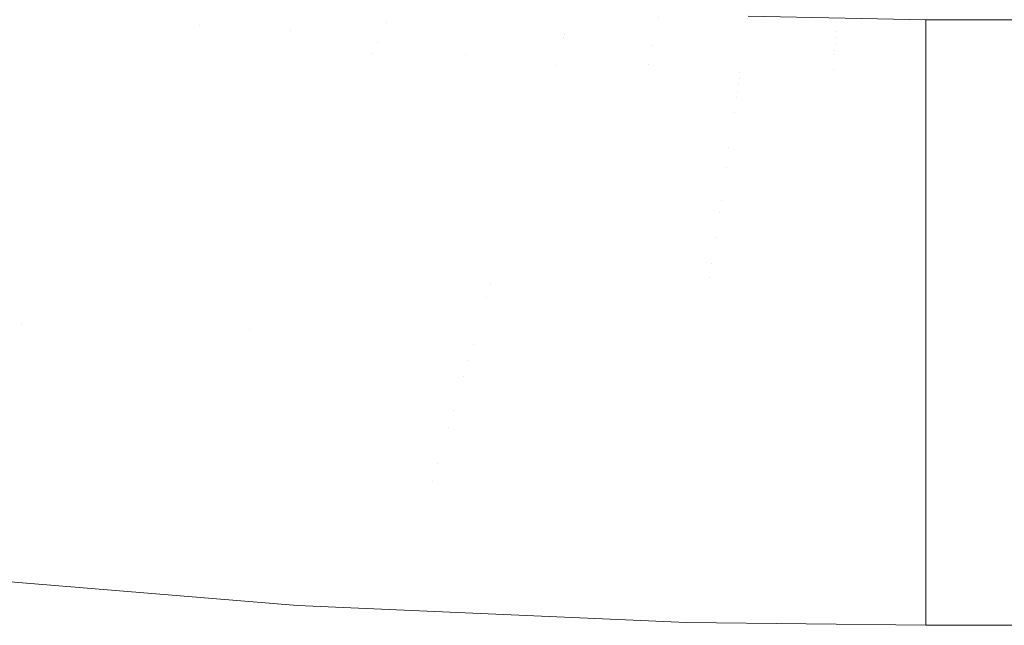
# Model space of a CAD drawing. Header units: centimetres. Extents: x -62 to 63, y 4 to 6.
# Tile 149 of 256: x -19.686 to -19.5233, y 4.4002 to 4.5002. Entities that reach past the tile are written whole.
import ezdxf

# ---------------------------------------------------------------- set-up
doc = ezdxf.new("R2010")
doc.units = ezdxf.units.CM
doc.header["$LTSCALE"] = 2.54
doc.layers.add('Lucido design-1', color=7, linetype='Continuous')

# ---------------------------------------------------------------- blocks, each defined once
blk = doc.blocks.new('Gruppo-4-1')
at = {"color": 7, "linetype": 'Continuous', "lineweight": 9}
for points in [[(-61.85145, 5.90021, -2276.22217), (-61.85145, 4.30021, -2276.22217), (62.97838, 4.30021, -2276.22217), (62.97838, 5.90021, -2276.22217)], [(20.66318, 4.50021, -2276.92217), (-19.53626, 4.50021, -2276.92217), (-19.53626, 4.50021, -2276.72217), (20.66318, 4.50021, -2276.72217)]]:
    blk.add_3dface(points, dxfattribs=at)
for points, invisible_edges in [([(-19.65628, 4.49918, -2276.95997), (-19.65677, 4.49836, -2276.96197), (-19.68561, 4.50188, -2276.96197), (-19.685, 4.50268, -2276.95997)], 15), ([(-19.67023, 4.50159, -2276.95798), (-19.65628, 4.49918, -2276.95997), (-19.685, 4.50268, -2276.95997)], 11), ([(-19.6554, 4.50065, -2276.956), (-19.65583, 4.49994, -2276.95798), (-19.67023, 4.50159, -2276.95798), (-19.66975, 4.5023, -2276.956)], 15), ([(-19.64022, 4.50047, -2276.9521), (-19.64054, 4.49985, -2276.95404), (-19.65501, 4.50131, -2276.95404), (-19.65464, 4.50192, -2276.9521)], 15), ([(-19.62539, 4.49977, -2276.95017), (-19.63965, 4.50156, -2276.94826), (-19.6394, 4.50204, -2276.94637)], 11), ([(-19.6394, 4.50204, -2276.94637), (-19.62494, 4.50078, -2276.94637), (-19.62539, 4.49977, -2276.95017)], 11), ([(-19.65729, 4.49749, -2276.96397), (-19.65784, 4.49656, -2276.96599), (-19.68693, 4.50011, -2276.96599), (-19.68625, 4.50102, -2276.96397)], 15), ([(-19.68625, 4.50102, -2276.96397), (-19.68561, 4.50188, -2276.96197), (-19.65677, 4.49836, -2276.96197), (-19.65729, 4.49749, -2276.96397)], 15), ([(-19.67023, 4.50159, -2276.95798), (-19.65583, 4.49994, -2276.95798), (-19.65628, 4.49918, -2276.95997)], 11), ([(-19.64089, 4.49918, -2276.956), (-19.64126, 4.49847, -2276.95798), (-19.65583, 4.49994, -2276.95798), (-19.6554, 4.50065, -2276.956)], 15), ([(-19.6554, 4.50065, -2276.956), (-19.65501, 4.50131, -2276.95404), (-19.64054, 4.49985, -2276.95404), (-19.64089, 4.49918, -2276.956)], 15), ([(-19.62565, 4.49919, -2276.9521), (-19.62592, 4.49857, -2276.95404), (-19.64054, 4.49985, -2276.95404), (-19.64022, 4.50047, -2276.9521)], 15), ([(-19.64022, 4.50047, -2276.9521), (-19.63992, 4.50104, -2276.95017), (-19.62539, 4.49977, -2276.95017), (-19.62565, 4.49919, -2276.9521)], 15), ([(-19.62539, 4.49977, -2276.95017), (-19.63992, 4.50104, -2276.95017), (-19.63965, 4.50156, -2276.94826)], 11), ([(-19.61073, 4.49869, -2276.95017), (-19.62539, 4.49977, -2276.95017), (-19.62494, 4.50078, -2276.94637), (-19.61036, 4.4997, -2276.94637)], 15), ([(-19.61036, 4.4997, -2276.94637), (-19.62494, 4.50078, -2276.94637), (-19.62457, 4.50162, -2276.94264), (-19.61005, 4.50055, -2276.94264)], 15), ([(-19.61005, 4.50055, -2276.94264), (-19.59542, 4.49967, -2276.94264), (-19.59567, 4.49882, -2276.94637), (-19.61036, 4.4997, -2276.94637)], 15), ([(-19.60979, 4.50123, -2276.939), (-19.59522, 4.50035, -2276.939), (-19.59542, 4.49967, -2276.94264), (-19.61005, 4.50055, -2276.94264)], 15), ([(-19.5807, 4.49898, -2276.94264), (-19.59542, 4.49967, -2276.94264), (-19.59522, 4.50035, -2276.939), (-19.58055, 4.49967, -2276.939)], 15), ([(-19.58055, 4.49967, -2276.939), (-19.59522, 4.50035, -2276.939), (-19.59506, 4.50089, -2276.93544), (-19.58043, 4.50021, -2276.93544)], 15), ([(-19.58043, 4.50021, -2276.93544), (-19.59506, 4.50089, -2276.93544), (-19.59494, 4.50129, -2276.93198), (-19.58034, 4.50061, -2276.93198)], 15), ([(-19.58034, 4.50061, -2276.93198), (-19.56568, 4.50012, -2276.93198), (-19.56574, 4.49972, -2276.93544), (-19.58043, 4.50021, -2276.93544)], 15), ([(-19.56564, 4.50039, -2276.92861), (-19.56568, 4.50012, -2276.93198), (-19.58034, 4.50061, -2276.93198)], 11), ([(-19.55098, 4.49983, -2276.93198), (-19.56568, 4.50012, -2276.93198), (-19.56564, 4.50039, -2276.92861)], 11), ([(-19.56564, 4.50039, -2276.92861), (-19.56562, 4.50055, -2276.92534), (-19.53626, 4.50012, -2276.92653)], 11), ([(-19.55098, 4.49983, -2276.93198), (-19.56564, 4.50039, -2276.92861), (-19.53626, 4.49983, -2276.93089)], 11), ([(-19.56564, 4.50039, -2276.92861), (-19.53626, 4.49998, -2276.92861), (-19.53626, 4.49983, -2276.93089)], 9), ([(-19.53626, 4.50012, -2276.92653), (-19.53626, 4.49998, -2276.92861), (-19.56564, 4.50039, -2276.92861)], 10), ([(-19.53626, 4.50014, -2276.92534), (-19.56562, 4.50055, -2276.92534), (-19.56561, 4.50079, -2276.92217)], 11), ([(-19.56562, 4.50055, -2276.92534), (-19.53626, 4.50014, -2276.92534), (-19.53626, 4.50012, -2276.92653)], 9), ([(-19.56561, 4.50079, -2276.92217), (-19.53626, 4.50021, -2276.92217), (-19.53626, 4.50014, -2276.92534)], 8), ([(-19.65843, 4.49558, -2276.96801), (-19.65905, 4.49454, -2276.97004), (-19.68843, 4.49812, -2276.97004), (-19.68766, 4.49915, -2276.96801)], 15), ([(-19.68766, 4.49915, -2276.96801), (-19.68693, 4.50011, -2276.96599), (-19.65784, 4.49656, -2276.96599), (-19.65843, 4.49558, -2276.96801)], 15), ([(-19.62689, 4.49641, -2276.95997), (-19.62725, 4.49558, -2276.96197), (-19.65677, 4.49836, -2276.96197), (-19.65628, 4.49918, -2276.95997)], 15), ([(-19.65628, 4.49918, -2276.95997), (-19.65583, 4.49994, -2276.95798), (-19.64126, 4.49847, -2276.95798)], 11), ([(-19.64126, 4.49847, -2276.95798), (-19.62689, 4.49641, -2276.95997), (-19.65628, 4.49918, -2276.95997)], 11), ([(-19.62622, 4.4979, -2276.956), (-19.62654, 4.49718, -2276.95798), (-19.64126, 4.49847, -2276.95798), (-19.64089, 4.49918, -2276.956)], 15), ([(-19.64089, 4.49918, -2276.956), (-19.64054, 4.49985, -2276.95404), (-19.62592, 4.49857, -2276.95404), (-19.62622, 4.4979, -2276.956)], 15), ([(-19.61095, 4.49811, -2276.9521), (-19.61118, 4.49749, -2276.95404), (-19.62592, 4.49857, -2276.95404), (-19.62565, 4.49919, -2276.9521)], 15), ([(-19.62565, 4.49919, -2276.9521), (-19.62539, 4.49977, -2276.95017), (-19.61073, 4.49869, -2276.95017), (-19.61095, 4.49811, -2276.9521)], 15), ([(-19.61095, 4.49811, -2276.9521), (-19.61073, 4.49869, -2276.95017), (-19.59597, 4.4978, -2276.95017), (-19.59614, 4.49722, -2276.9521)], 15), ([(-19.61036, 4.4997, -2276.94637), (-19.59567, 4.49882, -2276.94637), (-19.59597, 4.4978, -2276.95017), (-19.61073, 4.49869, -2276.95017)], 15), ([(-19.58112, 4.49711, -2276.95017), (-19.59597, 4.4978, -2276.95017), (-19.59567, 4.49882, -2276.94637), (-19.58089, 4.49813, -2276.94637)], 15), ([(-19.58089, 4.49813, -2276.94637), (-19.59567, 4.49882, -2276.94637), (-19.59542, 4.49967, -2276.94264), (-19.5807, 4.49898, -2276.94264)], 15), ([(-19.5807, 4.49898, -2276.94264), (-19.56592, 4.49849, -2276.94264), (-19.56605, 4.49764, -2276.94637), (-19.58089, 4.49813, -2276.94637)], 15), ([(-19.58055, 4.49967, -2276.939), (-19.56582, 4.49918, -2276.939), (-19.56592, 4.49849, -2276.94264), (-19.5807, 4.49898, -2276.94264)], 15), ([(-19.58043, 4.50021, -2276.93544), (-19.56574, 4.49972, -2276.93544), (-19.56582, 4.49918, -2276.939), (-19.58055, 4.49967, -2276.939)], 15), ([(-19.5511, 4.49819, -2276.94264), (-19.56592, 4.49849, -2276.94264), (-19.56582, 4.49918, -2276.939), (-19.55105, 4.49888, -2276.939)], 15), ([(-19.55105, 4.49888, -2276.939), (-19.56582, 4.49918, -2276.939), (-19.56574, 4.49972, -2276.93544), (-19.55101, 4.49943, -2276.93544)], 15), ([(-19.55101, 4.49943, -2276.93544), (-19.56574, 4.49972, -2276.93544), (-19.56568, 4.50012, -2276.93198), (-19.55098, 4.49983, -2276.93198)], 15), ([(-19.5511, 4.49819, -2276.94264), (-19.55105, 4.49888, -2276.939), (-19.53626, 4.49869, -2276.93953)], 11), ([(-19.53626, 4.49869, -2276.93953), (-19.53626, 4.49784, -2276.94381), (-19.5511, 4.49819, -2276.94264)], 10), ([(-19.55101, 4.49943, -2276.93544), (-19.53626, 4.49936, -2276.93522), (-19.53626, 4.49869, -2276.93953), (-19.55105, 4.49888, -2276.939)], 13), ([(-19.53626, 4.49936, -2276.93522), (-19.55101, 4.49943, -2276.93544), (-19.55098, 4.49983, -2276.93198)], 11), ([(-19.53626, 4.49983, -2276.93089), (-19.53626, 4.49971, -2276.93198), (-19.55098, 4.49983, -2276.93198)], 10), ([(-19.55098, 4.49983, -2276.93198), (-19.53626, 4.49971, -2276.93198), (-19.53626, 4.49936, -2276.93522)], 9), ([(20.66318, 4.50026, -2276.71995), (20.66318, 4.50021, -2276.72217), (-19.53626, 4.50021, -2276.72217), (-19.53626, 4.50026, -2276.71995)], 8), ([(-19.53626, 4.50014, -2276.92534), (-19.53626, 4.50021, -2276.92217), (20.66318, 4.50021, -2276.92217), (20.66318, 4.50014, -2276.92534)], 8), ([(20.66318, 4.50014, -2276.92534), (20.66318, 4.50012, -2276.92653), (-19.53626, 4.50012, -2276.92653), (-19.53626, 4.50014, -2276.92534)], 10), ([(20.66318, 4.50012, -2276.92653), (20.66318, 4.49983, -2276.93089), (-19.53626, 4.49983, -2276.93089), (-19.53626, 4.49998, -2276.92861)], 10), ([(-19.53626, 4.49998, -2276.92861), (-19.53626, 4.50012, -2276.92653), (20.66318, 4.50012, -2276.92653)], 10), ([(20.66318, 4.49983, -2276.93089), (20.66318, 4.49936, -2276.93522), (-19.53626, 4.49936, -2276.93522), (-19.53626, 4.49971, -2276.93198)], 10), ([(-19.53626, 4.49971, -2276.93198), (-19.53626, 4.49983, -2276.93089), (20.66318, 4.49983, -2276.93089)], 10), ([(-19.53626, 4.49869, -2276.93953), (-19.53626, 4.49936, -2276.93522), (20.66318, 4.49936, -2276.93522), (20.66318, 4.49905, -2276.93721)], 10), ([(20.66318, 4.49905, -2276.93721), (20.66318, 4.49869, -2276.93953), (-19.53626, 4.49869, -2276.93953)], 10), ([(-19.53626, 4.49869, -2276.93953), (20.66318, 4.49869, -2276.93953), (20.66318, 4.49784, -2276.94381), (-19.53626, 4.49784, -2276.94381)], 5), ([(-19.65971, 4.49344, -2276.97207), (-19.6604, 4.49227, -2276.9741), (-19.69011, 4.4959, -2276.9741), (-19.68925, 4.49704, -2276.97207)], 15), ([(-19.68925, 4.49704, -2276.97207), (-19.68843, 4.49812, -2276.97004), (-19.65905, 4.49454, -2276.97004), (-19.65971, 4.49344, -2276.97207)], 15), ([(-19.62765, 4.4947, -2276.96397), (-19.62806, 4.49376, -2276.96599), (-19.65784, 4.49656, -2276.96599), (-19.65729, 4.49749, -2276.96397)], 15), ([(-19.65729, 4.49749, -2276.96397), (-19.65677, 4.49836, -2276.96197), (-19.62725, 4.49558, -2276.96197), (-19.62765, 4.4947, -2276.96397)], 15), ([(-19.64126, 4.49847, -2276.95798), (-19.62654, 4.49718, -2276.95798), (-19.62689, 4.49641, -2276.95997)], 11), ([(-19.62689, 4.49641, -2276.95997), (-19.62654, 4.49718, -2276.95798), (-19.6117, 4.49609, -2276.95798), (-19.61198, 4.49531, -2276.95997)], 15), ([(-19.61143, 4.49681, -2276.956), (-19.6117, 4.49609, -2276.95798), (-19.62654, 4.49718, -2276.95798), (-19.62622, 4.4979, -2276.956)], 15), ([(-19.62622, 4.4979, -2276.956), (-19.62592, 4.49857, -2276.95404), (-19.61118, 4.49749, -2276.95404), (-19.61143, 4.49681, -2276.956)], 15), ([(-19.61143, 4.49681, -2276.956), (-19.61118, 4.49749, -2276.95404), (-19.59633, 4.49659, -2276.95404), (-19.59652, 4.49592, -2276.956)], 15), ([(-19.59614, 4.49722, -2276.9521), (-19.59633, 4.49659, -2276.95404), (-19.61118, 4.49749, -2276.95404), (-19.61095, 4.49811, -2276.9521)], 15), ([(-19.58138, 4.4959, -2276.95404), (-19.59633, 4.49659, -2276.95404), (-19.59614, 4.49722, -2276.9521)], 11), ([(-19.58138, 4.4959, -2276.95404), (-19.59614, 4.49722, -2276.9521), (-19.59597, 4.4978, -2276.95017)], 11), ([(-19.59597, 4.4978, -2276.95017), (-19.58112, 4.49711, -2276.95017), (-19.58138, 4.4959, -2276.95404)], 11), ([(-19.58112, 4.49711, -2276.95017), (-19.5662, 4.49661, -2276.95017), (-19.56638, 4.4954, -2276.95404), (-19.58138, 4.4959, -2276.95404)], 15), ([(-19.58089, 4.49813, -2276.94637), (-19.56605, 4.49764, -2276.94637), (-19.5662, 4.49661, -2276.95017), (-19.58112, 4.49711, -2276.95017)], 15), ([(-19.55124, 4.49631, -2276.95017), (-19.5662, 4.49661, -2276.95017), (-19.56605, 4.49764, -2276.94637), (-19.55116, 4.49734, -2276.94637)], 15), ([(-19.55116, 4.49734, -2276.94637), (-19.56605, 4.49764, -2276.94637), (-19.56592, 4.49849, -2276.94264), (-19.5511, 4.49819, -2276.94264)], 15), ([(-19.55124, 4.49631, -2276.95017), (-19.55116, 4.49734, -2276.94637), (-19.53626, 4.4968, -2276.94805)], 11), ([(-19.55116, 4.49734, -2276.94637), (-19.5511, 4.49819, -2276.94264), (-19.53626, 4.49784, -2276.94381)], 11), ([(-19.53626, 4.49784, -2276.94381), (-19.53626, 4.4968, -2276.94805), (-19.55116, 4.49734, -2276.94637)], 10), ([(-19.53626, 4.49784, -2276.94381), (20.66318, 4.49784, -2276.94381), (20.66318, 4.4968, -2276.94805), (-19.53626, 4.4968, -2276.94805)], 5), ([(-19.69102, 4.49469, -2276.97613), (-19.69011, 4.4959, -2276.9741), (-19.6604, 4.49227, -2276.9741), (-19.66114, 4.49105, -2276.97613)], 15), ([(-19.62851, 4.49276, -2276.96801), (-19.62898, 4.49171, -2276.97004), (-19.65905, 4.49454, -2276.97004), (-19.65843, 4.49558, -2276.96801)], 15), ([(-19.65843, 4.49558, -2276.96801), (-19.65784, 4.49656, -2276.96599), (-19.62806, 4.49376, -2276.96599), (-19.62851, 4.49276, -2276.96801)], 15), ([(-19.62765, 4.4947, -2276.96397), (-19.62725, 4.49558, -2276.96197), (-19.61229, 4.49448, -2276.96197)], 11), ([(-19.61198, 4.49531, -2276.95997), (-19.61229, 4.49448, -2276.96197), (-19.62725, 4.49558, -2276.96197), (-19.62689, 4.49641, -2276.95997)], 15), ([(-19.61198, 4.49531, -2276.95997), (-19.6117, 4.49609, -2276.95798), (-19.59674, 4.49519, -2276.95798), (-19.59697, 4.49441, -2276.95997)], 15), ([(-19.59652, 4.49592, -2276.956), (-19.59674, 4.49519, -2276.95798), (-19.6117, 4.49609, -2276.95798), (-19.61143, 4.49681, -2276.956)], 15), ([(-19.58153, 4.49522, -2276.956), (-19.5817, 4.49449, -2276.95798), (-19.59674, 4.49519, -2276.95798), (-19.59652, 4.49592, -2276.956)], 15), ([(-19.59652, 4.49592, -2276.956), (-19.59633, 4.49659, -2276.95404), (-19.58138, 4.4959, -2276.95404), (-19.58153, 4.49522, -2276.956)], 15), ([(-19.58153, 4.49522, -2276.956), (-19.58138, 4.4959, -2276.95404), (-19.56638, 4.4954, -2276.95404), (-19.56648, 4.49472, -2276.956)], 15), ([(-19.56648, 4.49472, -2276.956), (-19.56638, 4.4954, -2276.95404), (-19.55133, 4.4951, -2276.95404), (-19.55138, 4.49441, -2276.956)], 15), ([(-19.55133, 4.4951, -2276.95404), (-19.56638, 4.4954, -2276.95404), (-19.5662, 4.49661, -2276.95017), (-19.55124, 4.49631, -2276.95017)], 15), ([(-19.55124, 4.49631, -2276.95017), (-19.53626, 4.49558, -2276.95224), (-19.55133, 4.4951, -2276.95404)], 11), ([(-19.55133, 4.4951, -2276.95404), (-19.53626, 4.49558, -2276.95224), (-19.53626, 4.49418, -2276.95637)], 9), ([(-19.53626, 4.4968, -2276.94805), (-19.53626, 4.49558, -2276.95224), (-19.55124, 4.49631, -2276.95017)], 10), ([(-19.53626, 4.49558, -2276.95224), (-19.53626, 4.4968, -2276.94805), (20.66318, 4.4968, -2276.94805), (20.66318, 4.49619, -2276.95016)], 10), ([(20.66318, 4.49619, -2276.95016), (20.66318, 4.49558, -2276.95224), (-19.53626, 4.49558, -2276.95224)], 10), ([(-19.53626, 4.49558, -2276.95224), (20.66318, 4.49558, -2276.95224), (20.66318, 4.49418, -2276.95637), (-19.53626, 4.49418, -2276.95637)], 5), ([(-19.66114, 4.49105, -2276.97613), (-19.66191, 4.48976, -2276.97815), (-19.69197, 4.49343, -2276.97815), (-19.69102, 4.49469, -2276.97613)], 15), ([(-19.65971, 4.49344, -2276.97207), (-19.65905, 4.49454, -2276.97004), (-19.62898, 4.49171, -2276.97004), (-19.62947, 4.49059, -2276.97207)], 15), ([(-19.59748, 4.49268, -2276.96397), (-19.59776, 4.49173, -2276.96599), (-19.62806, 4.49376, -2276.96599), (-19.62765, 4.4947, -2276.96397)], 15), ([(-19.61229, 4.49448, -2276.96197), (-19.59748, 4.49268, -2276.96397), (-19.62765, 4.4947, -2276.96397)], 11), ([(-19.59697, 4.49441, -2276.95997), (-19.59722, 4.49357, -2276.96197), (-19.61229, 4.49448, -2276.96197), (-19.61198, 4.49531, -2276.95997)], 15), ([(-19.61229, 4.49448, -2276.96197), (-19.59722, 4.49357, -2276.96197), (-19.59748, 4.49268, -2276.96397)], 11), ([(-19.58187, 4.4937, -2276.95997), (-19.58205, 4.49287, -2276.96197), (-19.59722, 4.49357, -2276.96197), (-19.59697, 4.49441, -2276.95997)], 15), ([(-19.59697, 4.49441, -2276.95997), (-19.59674, 4.49519, -2276.95798), (-19.5817, 4.49449, -2276.95798), (-19.58187, 4.4937, -2276.95997)], 15), ([(-19.58187, 4.4937, -2276.95997), (-19.5817, 4.49449, -2276.95798), (-19.56659, 4.49398, -2276.95798), (-19.5667, 4.4932, -2276.95997)], 15), ([(-19.56648, 4.49472, -2276.956), (-19.56659, 4.49398, -2276.95798), (-19.5817, 4.49449, -2276.95798), (-19.58153, 4.49522, -2276.956)], 15), ([(-19.5667, 4.4932, -2276.95997), (-19.56659, 4.49398, -2276.95798), (-19.55143, 4.49368, -2276.95798), (-19.55149, 4.4929, -2276.95997)], 15), ([(-19.55138, 4.49441, -2276.956), (-19.55143, 4.49368, -2276.95798), (-19.56659, 4.49398, -2276.95798), (-19.56648, 4.49472, -2276.956)], 15), ([(-19.55149, 4.4929, -2276.95997), (-19.55143, 4.49368, -2276.95798), (-19.53626, 4.49418, -2276.95637), (-19.53626, 4.4926, -2276.96044)], 11), ([(-19.53626, 4.49418, -2276.95637), (-19.55143, 4.49368, -2276.95798), (-19.55138, 4.49441, -2276.956)], 11), ([(-19.53626, 4.49418, -2276.95637), (-19.55138, 4.49441, -2276.956), (-19.55133, 4.4951, -2276.95404)], 11), ([(-19.53626, 4.49418, -2276.95637), (20.66318, 4.49418, -2276.95637), (20.66318, 4.4926, -2276.96044), (-19.53626, 4.4926, -2276.96044)], 5), ([(-19.69297, 4.49209, -2276.98016), (-19.69197, 4.49343, -2276.97815), (-19.66191, 4.48976, -2276.97815), (-19.66272, 4.4884, -2276.98016)], 15), ([(-19.66114, 4.49105, -2276.97613), (-19.6604, 4.49227, -2276.9741), (-19.63, 4.48941, -2276.9741), (-19.63055, 4.48817, -2276.97613)], 15), ([(-19.62947, 4.49059, -2276.97207), (-19.63, 4.48941, -2276.9741), (-19.6604, 4.49227, -2276.9741), (-19.65971, 4.49344, -2276.97207)], 15), ([(-19.59806, 4.49073, -2276.96801), (-19.59837, 4.48966, -2276.97004), (-19.62898, 4.49171, -2276.97004), (-19.62851, 4.49276, -2276.96801)], 15), ([(-19.62851, 4.49276, -2276.96801), (-19.62806, 4.49376, -2276.96599), (-19.59776, 4.49173, -2276.96599), (-19.59806, 4.49073, -2276.96801)], 15), ([(-19.56696, 4.49146, -2276.96397), (-19.5671, 4.49051, -2276.96599), (-19.59776, 4.49173, -2276.96599), (-19.59748, 4.49268, -2276.96397)], 15), ([(-19.59748, 4.49268, -2276.96397), (-19.59722, 4.49357, -2276.96197), (-19.58205, 4.49287, -2276.96197)], 11), ([(-19.58205, 4.49287, -2276.96197), (-19.56696, 4.49146, -2276.96397), (-19.59748, 4.49268, -2276.96397)], 11), ([(-19.5667, 4.4932, -2276.95997), (-19.56683, 4.49236, -2276.96197), (-19.58205, 4.49287, -2276.96197), (-19.58187, 4.4937, -2276.95997)], 15), ([(-19.58205, 4.49287, -2276.96197), (-19.56683, 4.49236, -2276.96197), (-19.56696, 4.49146, -2276.96397)], 11), ([(-19.56696, 4.49146, -2276.96397), (-19.56683, 4.49236, -2276.96197), (-19.55155, 4.49205, -2276.96197)], 11), ([(-19.55149, 4.4929, -2276.95997), (-19.55155, 4.49205, -2276.96197), (-19.56683, 4.49236, -2276.96197), (-19.5667, 4.4932, -2276.95997)], 15), ([(-19.55155, 4.49205, -2276.96197), (-19.55149, 4.4929, -2276.95997), (-19.53626, 4.4926, -2276.96044)], 11), ([(-19.53626, 4.4926, -2276.96044), (-19.53626, 4.49193, -2276.96196), (-19.55155, 4.49205, -2276.96197)], 10), ([(20.66318, 4.4926, -2276.96044), (-19.53626, 4.49105, -2276.96397), (-19.53626, 4.49193, -2276.96196)], 9), ([(20.66318, 4.4926, -2276.96044), (20.66318, 4.49084, -2276.96443), (-19.53626, 4.49084, -2276.96443), (-19.53626, 4.49105, -2276.96397)], 10), ([(-19.53626, 4.49193, -2276.96196), (-19.53626, 4.4926, -2276.96044), (20.66318, 4.4926, -2276.96044)], 10), ([(-19.69513, 4.48924, -2276.98416), (-19.69402, 4.4907, -2276.98217), (-19.66356, 4.48698, -2276.98217), (-19.66445, 4.48549, -2276.98416)], 15), ([(-19.66272, 4.4884, -2276.98016), (-19.66356, 4.48698, -2276.98217), (-19.69402, 4.4907, -2276.98217), (-19.69297, 4.49209, -2276.98016)], 15), ([(-19.63055, 4.48817, -2276.97613), (-19.63113, 4.48686, -2276.97815), (-19.66191, 4.48976, -2276.97815), (-19.66114, 4.49105, -2276.97613)], 15), ([(-19.5987, 4.48853, -2276.97207), (-19.59905, 4.48734, -2276.9741), (-19.63, 4.48941, -2276.9741), (-19.62947, 4.49059, -2276.97207)], 15), ([(-19.62947, 4.49059, -2276.97207), (-19.62898, 4.49171, -2276.97004), (-19.59837, 4.48966, -2276.97004), (-19.5987, 4.48853, -2276.97207)], 15), ([(-19.56725, 4.4895, -2276.96801), (-19.5674, 4.48842, -2276.97004), (-19.59837, 4.48966, -2276.97004), (-19.59806, 4.49073, -2276.96801)], 15), ([(-19.59806, 4.49073, -2276.96801), (-19.59776, 4.49173, -2276.96599), (-19.5671, 4.49051, -2276.96599), (-19.56725, 4.4895, -2276.96801)], 15), ([(-19.53626, 4.48891, -2276.96834), (-19.56725, 4.4895, -2276.96801), (-19.5671, 4.49051, -2276.96599)], 11), ([(-19.53626, 4.49084, -2276.96443), (-19.5671, 4.49051, -2276.96599), (-19.56696, 4.49146, -2276.96397)], 11), ([(-19.5671, 4.49051, -2276.96599), (-19.53626, 4.49084, -2276.96443), (-19.53626, 4.48891, -2276.96834)], 9), ([(-19.55155, 4.49205, -2276.96197), (-19.53626, 4.49105, -2276.96397), (-19.56696, 4.49146, -2276.96397)], 11), ([(-19.56696, 4.49146, -2276.96397), (-19.53626, 4.49105, -2276.96397), (-19.53626, 4.49084, -2276.96443)], 9), ([(-19.55155, 4.49205, -2276.96197), (-19.53626, 4.49193, -2276.96196), (-19.53626, 4.49105, -2276.96397)], 9), ([(-19.53626, 4.49084, -2276.96443), (20.66318, 4.49084, -2276.96443), (20.66318, 4.48891, -2276.96834), (-19.53626, 4.48891, -2276.96834)], 5), ([(-19.66445, 4.48549, -2276.98416), (-19.66538, 4.48394, -2276.98614), (-19.69628, 4.48771, -2276.98614), (-19.69513, 4.48924, -2276.98416)], 15), ([(-19.66272, 4.4884, -2276.98016), (-19.66191, 4.48976, -2276.97815), (-19.63113, 4.48686, -2276.97815), (-19.63174, 4.48549, -2276.98016)], 15), ([(-19.63055, 4.48817, -2276.97613), (-19.63, 4.48941, -2276.9741), (-19.59905, 4.48734, -2276.9741), (-19.59942, 4.48609, -2276.97613)], 15), ([(-19.5987, 4.48853, -2276.97207), (-19.59837, 4.48966, -2276.97004), (-19.5674, 4.48842, -2276.97004), (-19.56757, 4.48729, -2276.97207)], 15), ([(-19.53626, 4.48891, -2276.96834), (-19.5674, 4.48842, -2276.97004), (-19.56725, 4.4895, -2276.96801)], 11), ([(-19.5674, 4.48842, -2276.97004), (-19.53626, 4.48891, -2276.96834), (-19.53626, 4.48681, -2276.97217)], 9), ([(-19.53626, 4.48891, -2276.96834), (20.66318, 4.48891, -2276.96834), (20.66318, 4.48681, -2276.97217), (-19.53626, 4.48681, -2276.97217)], 5), ([(-19.69748, 4.48611, -2276.9881), (-19.69628, 4.48771, -2276.98614), (-19.66538, 4.48394, -2276.98614), (-19.66635, 4.48232, -2276.9881)], 15), ([(-19.63174, 4.48549, -2276.98016), (-19.63238, 4.48405, -2276.98217), (-19.66356, 4.48698, -2276.98217), (-19.66272, 4.4884, -2276.98016)], 15), ([(-19.59942, 4.48609, -2276.97613), (-19.59981, 4.48477, -2276.97815), (-19.63113, 4.48686, -2276.97815), (-19.63055, 4.48817, -2276.97613)], 15), ([(-19.59942, 4.48609, -2276.97613), (-19.59905, 4.48734, -2276.9741), (-19.56775, 4.48609, -2276.9741), (-19.56793, 4.48483, -2276.97613)], 15), ([(-19.56757, 4.48729, -2276.97207), (-19.56775, 4.48609, -2276.9741), (-19.59905, 4.48734, -2276.9741), (-19.5987, 4.48853, -2276.97207)], 15), ([(-19.53626, 4.48455, -2276.9759), (-19.56775, 4.48609, -2276.9741), (-19.56757, 4.48729, -2276.97207)], 11), ([(-19.53626, 4.48681, -2276.97217), (-19.56757, 4.48729, -2276.97207), (-19.5674, 4.48842, -2276.97004)], 11), ([(-19.56757, 4.48729, -2276.97207), (-19.53626, 4.48681, -2276.97217), (-19.53626, 4.48455, -2276.9759)], 9), ([(-19.66635, 4.48232, -2276.9881), (-19.66736, 4.48063, -2276.99004), (-19.69873, 4.48445, -2276.99004), (-19.69748, 4.48611, -2276.9881)], 15), ([(-19.66445, 4.48549, -2276.98416), (-19.66356, 4.48698, -2276.98217), (-19.63238, 4.48405, -2276.98217), (-19.63305, 4.48254, -2276.98416)], 15), ([(-19.63174, 4.48549, -2276.98016), (-19.63113, 4.48686, -2276.97815), (-19.59981, 4.48477, -2276.97815), (-19.60022, 4.48338, -2276.98016)], 15), ([(-19.56793, 4.48483, -2276.97613), (-19.56813, 4.4835, -2276.97815), (-19.59981, 4.48477, -2276.97815), (-19.59942, 4.48609, -2276.97613)], 15), ([(-19.56793, 4.48483, -2276.97613), (-19.56775, 4.48609, -2276.9741), (-19.53626, 4.48455, -2276.9759)], 11), ([(-19.53626, 4.48681, -2276.97217), (20.66318, 4.48681, -2276.97217), (20.66318, 4.48455, -2276.9759), (-19.53626, 4.48455, -2276.9759)], 5), ([(-19.69873, 4.48445, -2276.99004), (-19.66736, 4.48063, -2276.99004), (-19.66841, 4.47887, -2276.99195), (-19.70003, 4.48272, -2276.99195)], 15), ([(-19.63305, 4.48254, -2276.98416), (-19.63375, 4.48096, -2276.98614), (-19.66538, 4.48394, -2276.98614), (-19.66445, 4.48549, -2276.98416)], 15), ([(-19.63305, 4.48254, -2276.98416), (-19.63238, 4.48405, -2276.98217), (-19.60065, 4.48192, -2276.98217), (-19.6011, 4.4804, -2276.98416)], 15), ([(-19.60022, 4.48338, -2276.98016), (-19.60065, 4.48192, -2276.98217), (-19.63238, 4.48405, -2276.98217), (-19.63174, 4.48549, -2276.98016)], 15), ([(-19.60022, 4.48338, -2276.98016), (-19.59981, 4.48477, -2276.97815), (-19.56813, 4.4835, -2276.97815), (-19.56833, 4.4821, -2276.98016)], 15), ([(-19.53626, 4.48213, -2276.97953), (-19.56813, 4.4835, -2276.97815), (-19.56793, 4.48483, -2276.97613)], 11), ([(-19.56793, 4.48483, -2276.97613), (-19.53626, 4.48455, -2276.9759), (-19.53626, 4.48213, -2276.97953)], 9), ([(-19.53626, 4.48455, -2276.9759), (20.66318, 4.48455, -2276.9759), (20.66318, 4.48213, -2276.97953), (-19.53626, 4.48213, -2276.97953)], 5), ([(-19.70003, 4.48272, -2276.99195), (-19.66841, 4.47887, -2276.99195), (-19.6695, 4.47704, -2276.99384), (-19.70138, 4.48093, -2276.99384)], 15), ([(-19.63449, 4.47932, -2276.9881), (-19.66635, 4.48232, -2276.9881), (-19.66538, 4.48394, -2276.98614), (-19.63375, 4.48096, -2276.98614)], 15), ([(-19.6011, 4.4804, -2276.98416), (-19.60157, 4.47881, -2276.98614), (-19.63375, 4.48096, -2276.98614), (-19.63305, 4.48254, -2276.98416)], 15), ([(-19.56833, 4.4821, -2276.98016), (-19.56855, 4.48064, -2276.98217), (-19.60065, 4.48192, -2276.98217), (-19.60022, 4.48338, -2276.98016)], 15), ([(-19.56833, 4.4821, -2276.98016), (-19.56813, 4.4835, -2276.97815), (-19.53626, 4.48213, -2276.97953)], 11), ([(-19.70138, 4.48093, -2276.99384), (-19.6695, 4.47704, -2276.99384), (-19.67063, 4.47514, -2276.99569), (-19.70279, 4.47906, -2276.99569)], 15), ([(-19.63525, 4.4776, -2276.99004), (-19.66736, 4.48063, -2276.99004), (-19.66635, 4.48232, -2276.9881), (-19.63449, 4.47932, -2276.9881)], 15), ([(-19.63375, 4.48096, -2276.98614), (-19.60157, 4.47881, -2276.98614), (-19.60206, 4.47715, -2276.9881), (-19.63449, 4.47932, -2276.9881)], 15), ([(-19.56877, 4.47911, -2276.98416), (-19.6011, 4.4804, -2276.98416), (-19.60065, 4.48192, -2276.98217), (-19.56855, 4.48064, -2276.98217)], 15), ([(-19.53626, 4.48213, -2276.97953), (-19.53626, 4.47955, -2276.98305), (-19.56855, 4.48064, -2276.98217), (-19.56833, 4.4821, -2276.98016)], 14), ([(-19.53626, 4.48213, -2276.97953), (20.66318, 4.48213, -2276.97953), (20.66318, 4.47955, -2276.98305), (-19.53626, 4.47955, -2276.98305)], 5), ([(-19.63604, 4.47582, -2276.99195), (-19.66841, 4.47887, -2276.99195), (-19.66736, 4.48063, -2276.99004), (-19.63525, 4.4776, -2276.99004)], 15), ([(-19.63449, 4.47932, -2276.9881), (-19.60206, 4.47715, -2276.9881), (-19.60257, 4.47542, -2276.99004), (-19.63525, 4.4776, -2276.99004)], 15), ([(-19.56901, 4.47751, -2276.98614), (-19.60157, 4.47881, -2276.98614), (-19.6011, 4.4804, -2276.98416), (-19.56877, 4.47911, -2276.98416)], 15), ([(-19.56877, 4.47911, -2276.98416), (-19.53626, 4.47955, -2276.98305), (-19.53626, 4.47682, -2276.98645), (-19.56901, 4.47751, -2276.98614)], 13), ([(-19.56855, 4.48064, -2276.98217), (-19.53626, 4.47955, -2276.98305), (-19.56877, 4.47911, -2276.98416)], 11), ([(-19.53626, 4.47955, -2276.98305), (20.66318, 4.47955, -2276.98305), (20.66318, 4.47682, -2276.98645), (-19.53626, 4.47682, -2276.98645)], 5), ([(-19.70279, 4.47906, -2276.99569), (-19.67063, 4.47514, -2276.99569), (-19.67181, 4.47317, -2276.99751), (-19.70424, 4.47713, -2276.99751)], 15), ([(-19.63687, 4.47396, -2276.99384), (-19.6695, 4.47704, -2276.99384), (-19.66841, 4.47887, -2276.99195), (-19.63604, 4.47582, -2276.99195)], 15), ([(-19.63525, 4.4776, -2276.99004), (-19.60257, 4.47542, -2276.99004), (-19.6031, 4.47362, -2276.99195), (-19.63604, 4.47582, -2276.99195)], 15), ([(-19.56925, 4.47584, -2276.9881), (-19.60206, 4.47715, -2276.9881), (-19.60157, 4.47881, -2276.98614), (-19.56901, 4.47751, -2276.98614)], 15), ([(-19.56901, 4.47751, -2276.98614), (-19.53626, 4.47682, -2276.98645), (-19.56925, 4.47584, -2276.9881)], 11), ([(-19.70424, 4.47713, -2276.99751), (-19.67181, 4.47317, -2276.99751), (-19.67302, 4.47114, -2276.99929), (-19.70575, 4.47513, -2276.99929)], 15), ([(-19.63772, 4.47204, -2276.99569), (-19.67063, 4.47514, -2276.99569), (-19.6695, 4.47704, -2276.99384), (-19.63687, 4.47396, -2276.99384)], 15), ([(-19.56951, 4.4741, -2276.99004), (-19.60257, 4.47542, -2276.99004), (-19.60206, 4.47715, -2276.9881), (-19.56925, 4.47584, -2276.9881)], 15), ([(-19.56925, 4.47584, -2276.9881), (-19.53626, 4.47682, -2276.98645), (-19.53626, 4.47394, -2276.98973)], 9), ([(-19.53626, 4.47682, -2276.98645), (20.66318, 4.47682, -2276.98645), (20.66318, 4.47394, -2276.98973), (-19.53626, 4.47394, -2276.98973)], 5), ([(-19.70575, 4.47513, -2276.99929), (-19.67302, 4.47114, -2276.99929), (-19.67428, 4.46904, -2277.00103), (-19.7073, 4.47307, -2277.00103)], 15), ([(-19.63861, 4.47005, -2276.99751), (-19.67181, 4.47317, -2276.99751), (-19.67063, 4.47514, -2276.99569), (-19.63772, 4.47204, -2276.99569)], 15), ([(-19.63604, 4.47582, -2276.99195), (-19.6031, 4.47362, -2276.99195), (-19.60366, 4.47174, -2276.99384), (-19.63687, 4.47396, -2276.99384)], 15), ([(-19.56978, 4.47228, -2276.99195), (-19.6031, 4.47362, -2276.99195), (-19.60257, 4.47542, -2276.99004), (-19.56951, 4.4741, -2276.99004)], 15), ([(-19.53626, 4.47394, -2276.98973), (-19.56951, 4.4741, -2276.99004), (-19.56925, 4.47584, -2276.9881)], 11), ([(-19.7073, 4.47307, -2277.00103), (-19.67428, 4.46904, -2277.00103), (-19.67557, 4.46687, -2277.00273), (-19.70891, 4.47093, -2277.00273)], 15), ([(-19.63953, 4.46798, -2276.99929), (-19.67302, 4.47114, -2276.99929), (-19.67181, 4.47317, -2276.99751), (-19.63861, 4.47005, -2276.99751)], 15), ([(-19.63687, 4.47396, -2276.99384), (-19.60366, 4.47174, -2276.99384), (-19.60423, 4.4698, -2276.99569), (-19.63772, 4.47204, -2276.99569)], 15), ([(-19.57005, 4.4704, -2276.99384), (-19.60366, 4.47174, -2276.99384), (-19.6031, 4.47362, -2276.99195), (-19.56978, 4.47228, -2276.99195)], 15), ([(-19.56951, 4.4741, -2276.99004), (-19.53626, 4.47394, -2276.98973), (-19.53626, 4.47092, -2276.99288), (-19.56978, 4.47228, -2276.99195)], 13), ([(-19.53626, 4.47394, -2276.98973), (20.66318, 4.47394, -2276.98973), (20.66318, 4.47092, -2276.99288), (-19.53626, 4.47092, -2276.99288)], 5), ([(-19.64047, 4.46585, -2277.00103), (-19.67428, 4.46904, -2277.00103), (-19.67302, 4.47114, -2276.99929), (-19.63953, 4.46798, -2276.99929)], 15), ([(-19.63772, 4.47204, -2276.99569), (-19.60423, 4.4698, -2276.99569), (-19.60482, 4.46779, -2276.99751), (-19.63861, 4.47005, -2276.99751)], 15), ([(-19.57034, 4.46845, -2276.99569), (-19.60423, 4.4698, -2276.99569), (-19.60366, 4.47174, -2276.99384), (-19.57005, 4.4704, -2276.99384)], 15), ([(-19.56978, 4.47228, -2276.99195), (-19.53626, 4.47092, -2276.99288), (-19.57005, 4.4704, -2276.99384)], 11), ([(-19.70891, 4.47093, -2277.00273), (-19.67557, 4.46687, -2277.00273), (-19.67691, 4.46463, -2277.00438), (-19.71056, 4.46874, -2277.00438)], 15), ([(-19.63861, 4.47005, -2276.99751), (-19.60482, 4.46779, -2276.99751), (-19.60544, 4.46571, -2276.99929), (-19.63953, 4.46798, -2276.99929)], 15), ([(-19.57064, 4.46642, -2276.99751), (-19.60482, 4.46779, -2276.99751), (-19.60423, 4.4698, -2276.99569), (-19.57034, 4.46845, -2276.99569)], 15), ([(-19.57005, 4.4704, -2276.99384), (-19.53626, 4.47092, -2276.99288), (-19.53626, 4.46777, -2276.9959), (-19.57034, 4.46845, -2276.99569)], 13), ([(-19.53626, 4.47092, -2276.99288), (20.66318, 4.47092, -2276.99288), (20.66318, 4.46777, -2276.9959), (-19.53626, 4.46777, -2276.9959)], 5), ([(-19.71056, 4.46874, -2277.00438), (-19.67691, 4.46463, -2277.00438), (-19.67828, 4.46233, -2277.00597), (-19.71226, 4.46648, -2277.00597)], 15), ([(-19.64145, 4.46365, -2277.00273), (-19.67557, 4.46687, -2277.00273), (-19.67428, 4.46904, -2277.00103), (-19.64047, 4.46585, -2277.00103)], 15), ([(-19.63953, 4.46798, -2276.99929), (-19.60544, 4.46571, -2276.99929), (-19.60607, 4.46355, -2277.00103), (-19.64047, 4.46585, -2277.00103)], 15), ([(-19.57095, 4.46433, -2276.99929), (-19.60544, 4.46571, -2276.99929), (-19.60482, 4.46779, -2276.99751), (-19.57064, 4.46642, -2276.99751)], 15), ([(-19.53626, 4.46449, -2276.99877), (-19.57064, 4.46642, -2276.99751), (-19.57034, 4.46845, -2276.99569)], 11), ([(-19.57034, 4.46845, -2276.99569), (-19.53626, 4.46777, -2276.9959), (-19.53626, 4.46449, -2276.99877)], 9), ([(-19.53626, 4.46777, -2276.9959), (20.66318, 4.46777, -2276.9959), (20.66318, 4.46449, -2276.99877), (-19.53626, 4.46449, -2276.99877)], 5), ([(-19.71226, 4.46648, -2277.00597), (-19.67828, 4.46233, -2277.00597), (-19.67969, 4.45997, -2277.00751), (-19.71401, 4.46415, -2277.00751)], 15), ([(-19.64246, 4.46139, -2277.00438), (-19.67691, 4.46463, -2277.00438), (-19.67557, 4.46687, -2277.00273), (-19.64145, 4.46365, -2277.00273)], 15), ([(-19.57064, 4.46642, -2276.99751), (-19.53626, 4.46449, -2276.99877), (-19.57095, 4.46433, -2276.99929)], 11), ([(-19.6435, 4.45905, -2277.00597), (-19.67828, 4.46233, -2277.00597), (-19.67691, 4.46463, -2277.00438), (-19.64246, 4.46139, -2277.00438)], 15), ([(-19.64047, 4.46585, -2277.00103), (-19.60607, 4.46355, -2277.00103), (-19.60673, 4.46133, -2277.00273), (-19.64145, 4.46365, -2277.00273)], 15), ([(-19.57127, 4.46216, -2277.00103), (-19.60607, 4.46355, -2277.00103), (-19.60544, 4.46571, -2276.99929), (-19.57095, 4.46433, -2276.99929)], 15), ([(-19.57095, 4.46433, -2276.99929), (-19.53626, 4.46449, -2276.99877), (-19.53626, 4.46109, -2277.00151), (-19.57127, 4.46216, -2277.00103)], 13), ([(-19.53626, 4.46449, -2276.99877), (20.66318, 4.46449, -2276.99877), (20.66318, 4.46109, -2277.00151), (-19.53626, 4.46109, -2277.00151)], 5), ([(-19.71401, 4.46415, -2277.00751), (-19.67969, 4.45997, -2277.00751), (-19.68114, 4.45754, -2277.00899), (-19.71581, 4.46177, -2277.00899)], 15), ([(-19.64145, 4.46365, -2277.00273), (-19.60673, 4.46133, -2277.00273), (-19.6074, 4.45904, -2277.00438), (-19.64246, 4.46139, -2277.00438)], 15), ([(-19.57159, 4.45993, -2277.00273), (-19.60673, 4.46133, -2277.00273), (-19.60607, 4.46355, -2277.00103), (-19.57127, 4.46216, -2277.00103)], 15), ([(-19.71581, 4.46177, -2277.00899), (-19.68114, 4.45754, -2277.00899), (-19.68263, 4.45505, -2277.01041), (-19.71765, 4.45933, -2277.01041)], 15), ([(-19.64456, 4.45666, -2277.00751), (-19.67969, 4.45997, -2277.00751), (-19.67828, 4.46233, -2277.00597), (-19.6435, 4.45905, -2277.00597)], 15), ([(-19.64246, 4.46139, -2277.00438), (-19.6074, 4.45904, -2277.00438), (-19.6081, 4.45669, -2277.00597), (-19.6435, 4.45905, -2277.00597)], 15), ([(-19.57193, 4.45763, -2277.00438), (-19.6074, 4.45904, -2277.00438), (-19.60673, 4.46133, -2277.00273), (-19.57159, 4.45993, -2277.00273)], 15), ([(-19.57127, 4.46216, -2277.00103), (-19.53626, 4.46109, -2277.00151), (-19.57159, 4.45993, -2277.00273)], 11), ([(-19.64566, 4.4542, -2277.00899), (-19.68114, 4.45754, -2277.00899), (-19.67969, 4.45997, -2277.00751), (-19.64456, 4.45666, -2277.00751)], 15), ([(-19.53626, 4.45757, -2277.00409), (-19.57193, 4.45763, -2277.00438), (-19.57159, 4.45993, -2277.00273)], 11), ([(-19.57159, 4.45993, -2277.00273), (-19.53626, 4.46109, -2277.00151), (-19.53626, 4.45757, -2277.00409)], 9), ([(-19.53626, 4.46109, -2277.00151), (20.66318, 4.46109, -2277.00151), (20.66318, 4.45757, -2277.00409), (-19.53626, 4.45757, -2277.00409)], 5), ([(-19.71765, 4.45933, -2277.01041), (-19.68263, 4.45505, -2277.01041), (-19.68414, 4.45251, -2277.01176), (-19.71953, 4.45683, -2277.01176)], 15), ([(-19.6435, 4.45905, -2277.00597), (-19.6081, 4.45669, -2277.00597), (-19.60881, 4.45427, -2277.00751), (-19.64456, 4.45666, -2277.00751)], 15), ([(-19.6081, 4.45669, -2277.00597), (-19.6074, 4.45904, -2277.00438), (-19.57193, 4.45763, -2277.00438)], 11), ([(-19.71953, 4.45683, -2277.01176), (-19.68414, 4.45251, -2277.01176), (-19.6857, 4.44991, -2277.01304), (-19.72145, 4.45427, -2277.01304)], 15), ([(-19.64678, 4.45168, -2277.01041), (-19.68263, 4.45505, -2277.01041), (-19.68114, 4.45754, -2277.00899), (-19.64566, 4.4542, -2277.00899)], 15), ([(-19.64456, 4.45666, -2277.00751), (-19.60881, 4.45427, -2277.00751), (-19.60954, 4.45178, -2277.00899), (-19.64566, 4.4542, -2277.00899)], 15), ([(-19.53626, 4.45394, -2277.00651), (-19.60881, 4.45427, -2277.00751), (-19.6081, 4.45669, -2277.00597)], 11), ([(-19.57193, 4.45763, -2277.00438), (-19.53626, 4.45477, -2277.00596), (-19.6081, 4.45669, -2277.00597)], 11), ([(-19.6081, 4.45669, -2277.00597), (-19.53626, 4.45477, -2277.00596), (-19.53626, 4.45394, -2277.00651)], 9), ([(-19.53626, 4.45757, -2277.00409), (-19.53626, 4.45715, -2277.00437), (-19.57193, 4.45763, -2277.00438)], 10), ([(-19.57193, 4.45763, -2277.00438), (-19.53626, 4.45715, -2277.00437), (-19.53626, 4.45477, -2277.00596)], 9), ([(-19.53626, 4.45715, -2277.00437), (-19.53626, 4.45757, -2277.00409), (20.66318, 4.45757, -2277.00409), (20.66318, 4.45715, -2277.00437)], 10), ([(20.66318, 4.45715, -2277.00437), (20.66318, 4.45477, -2277.00596), (-19.53626, 4.45477, -2277.00596), (-19.53626, 4.45715, -2277.00437)], 10), ([(-19.64792, 4.4491, -2277.01176), (-19.68414, 4.45251, -2277.01176), (-19.68263, 4.45505, -2277.01041), (-19.64678, 4.45168, -2277.01041)], 15), ([(20.66318, 4.45477, -2277.00596), (20.66318, 4.45394, -2277.00651), (-19.53626, 4.45394, -2277.00651), (-19.53626, 4.45477, -2277.00596)], 10), ([(-19.72145, 4.45427, -2277.01304), (-19.6857, 4.44991, -2277.01304), (-19.68728, 4.44726, -2277.01424), (-19.72342, 4.45167, -2277.01424)], 15), ([(-19.64566, 4.4542, -2277.00899), (-19.60954, 4.45178, -2277.00899), (-19.61029, 4.44924, -2277.01041), (-19.64678, 4.45168, -2277.01041)], 15), ([(-19.53626, 4.45021, -2277.00877), (-19.60954, 4.45178, -2277.00899), (-19.60881, 4.45427, -2277.00751)], 11), ([(-19.60881, 4.45427, -2277.00751), (-19.53626, 4.45394, -2277.00651), (-19.53626, 4.45021, -2277.00877)], 9), ([(-19.53626, 4.45394, -2277.00651), (20.66318, 4.45394, -2277.00651), (20.66318, 4.45021, -2277.00877), (-19.53626, 4.45021, -2277.00877)], 5), ([(-19.6857, 4.44991, -2277.01304), (-19.68414, 4.45251, -2277.01176), (-19.64792, 4.4491, -2277.01176)], 11), ([(-19.64678, 4.45168, -2277.01041), (-19.61029, 4.44924, -2277.01041), (-19.61106, 4.44664, -2277.01176), (-19.64792, 4.4491, -2277.01176)], 15), ([(-19.53626, 4.45021, -2277.00877), (-19.53626, 4.44639, -2277.01087), (-19.61029, 4.44924, -2277.01041), (-19.60954, 4.45178, -2277.00899)], 14), ([(-19.68728, 4.44726, -2277.01424), (-19.6857, 4.44991, -2277.01304), (-19.61185, 4.44397, -2277.01304), (-19.61265, 4.44126, -2277.01424)], 15), ([(-19.64792, 4.4491, -2277.01176), (-19.61185, 4.44397, -2277.01304), (-19.6857, 4.44991, -2277.01304)], 11), ([(-19.53626, 4.45021, -2277.00877), (20.66318, 4.45021, -2277.00877), (20.66318, 4.44639, -2277.01087), (-19.53626, 4.44639, -2277.01087)], 5), ([(-19.64792, 4.4491, -2277.01176), (-19.61106, 4.44664, -2277.01176), (-19.61185, 4.44397, -2277.01304)], 11), ([(-19.61106, 4.44664, -2277.01176), (-19.61029, 4.44924, -2277.01041), (-19.53626, 4.44639, -2277.01087)], 11), ([(-19.61265, 4.44126, -2277.01424), (-19.61347, 4.43849, -2277.01538), (-19.68889, 4.44455, -2277.01538), (-19.68728, 4.44726, -2277.01424)], 15), ([(-19.53626, 4.44247, -2277.0128), (-19.61185, 4.44397, -2277.01304), (-19.61106, 4.44664, -2277.01176)], 11), ([(-19.61106, 4.44664, -2277.01176), (-19.53626, 4.44639, -2277.01087), (-19.53626, 4.44247, -2277.0128)], 9), ([(-19.53626, 4.44639, -2277.01087), (20.66318, 4.44639, -2277.01087), (20.66318, 4.44247, -2277.0128), (-19.53626, 4.44247, -2277.0128)], 5), ([(-19.6143, 4.43568, -2277.01643), (-19.69054, 4.4418, -2277.01643), (-19.68889, 4.44455, -2277.01538), (-19.61347, 4.43849, -2277.01538)], 15), ([(-19.61265, 4.44126, -2277.01424), (-19.61185, 4.44397, -2277.01304), (-19.53626, 4.44247, -2277.0128), (-19.53626, 4.43848, -2277.01456)], 11), ([(-19.61514, 4.43281, -2277.0174), (-19.6922, 4.43901, -2277.0174), (-19.69054, 4.4418, -2277.01643), (-19.6143, 4.43568, -2277.01643)], 15), ([(-19.53626, 4.44247, -2277.0128), (20.66318, 4.44247, -2277.0128), (20.66318, 4.43848, -2277.01456), (-19.53626, 4.43848, -2277.01456)], 5), ([(-19.53626, 4.43441, -2277.01614), (-19.61347, 4.43849, -2277.01538), (-19.61265, 4.44126, -2277.01424)], 11), ([(-19.61265, 4.44126, -2277.01424), (-19.53626, 4.43848, -2277.01456), (-19.53626, 4.43441, -2277.01614)], 9), ([(-19.616, 4.42991, -2277.01829), (-19.6939, 4.43617, -2277.01829), (-19.6922, 4.43901, -2277.0174), (-19.61514, 4.43281, -2277.0174)], 15), ([(-19.61347, 4.43849, -2277.01538), (-19.53626, 4.43441, -2277.01614), (-19.6143, 4.43568, -2277.01643)], 11), ([(-19.53626, 4.43848, -2277.01456), (20.66318, 4.43848, -2277.01456), (20.66318, 4.43441, -2277.01614), (-19.53626, 4.43441, -2277.01614)], 5), ([(-19.61686, 4.42697, -2277.01909), (-19.69561, 4.4333, -2277.01909), (-19.6939, 4.43617, -2277.01829), (-19.616, 4.42991, -2277.01829)], 15), ([(-19.6143, 4.43568, -2277.01643), (-19.53626, 4.43441, -2277.01614), (-19.53626, 4.43028, -2277.01754), (-19.61514, 4.43281, -2277.0174)], 13), ([(-19.53626, 4.43441, -2277.01614), (20.66318, 4.43441, -2277.01614), (20.66318, 4.43028, -2277.01754), (-19.53626, 4.43028, -2277.01754)], 5), ([(-19.61774, 4.42399, -2277.01981), (-19.69737, 4.43049, -2277.01975), (-19.69561, 4.4333, -2277.01909)], 11), ([(-19.69561, 4.4333, -2277.01909), (-19.61686, 4.42697, -2277.01909), (-19.61774, 4.42399, -2277.01981)], 11), ([(-19.53626, 4.42609, -2277.01876), (-19.616, 4.42991, -2277.01829), (-19.61514, 4.43281, -2277.0174)], 11), ([(-19.61514, 4.43281, -2277.0174), (-19.53626, 4.43028, -2277.01754), (-19.53626, 4.42609, -2277.01876)], 9), ([(-19.69909, 4.42759, -2277.02038), (-19.69737, 4.43049, -2277.01975), (-19.61774, 4.42399, -2277.01981)], 11), ([(-19.616, 4.42991, -2277.01829), (-19.53626, 4.42609, -2277.01876), (-19.61686, 4.42697, -2277.01909)], 11), ([(-19.53626, 4.43028, -2277.01754), (20.66318, 4.43028, -2277.01754), (20.66318, 4.42609, -2277.01876), (-19.53626, 4.42609, -2277.01876)], 5), ([(-19.53626, 4.41758, -2277.02065), (-19.70087, 4.4245, -2277.02096), (-19.69909, 4.42759, -2277.02038)], 11), ([(-19.53626, 4.41879, -2277.02041), (-19.69909, 4.42759, -2277.02038), (-19.61774, 4.42399, -2277.01981)], 11), ([(-19.69909, 4.42759, -2277.02038), (-19.53626, 4.41879, -2277.02041), (-19.53626, 4.41758, -2277.02065)], 9), ([(-19.53626, 4.42186, -2277.0198), (-19.61774, 4.42399, -2277.01981), (-19.61686, 4.42697, -2277.01909)], 11), ([(-19.61686, 4.42697, -2277.01909), (-19.53626, 4.42609, -2277.01876), (-19.53626, 4.42186, -2277.0198)], 9), ([(-19.53626, 4.42609, -2277.01876), (20.66318, 4.42609, -2277.01876), (20.66318, 4.42186, -2277.0198), (-19.53626, 4.42186, -2277.0198)], 5), ([(-19.53626, 4.41326, -2277.02131), (-19.70265, 4.42151, -2277.02139), (-19.70087, 4.4245, -2277.02096)], 11), ([(-19.70087, 4.4245, -2277.02096), (-19.53626, 4.41758, -2277.02065), (-19.53626, 4.41326, -2277.02131)], 9), ([(-19.61774, 4.42399, -2277.01981), (-19.53626, 4.42183, -2277.01981), (-19.53626, 4.41879, -2277.02041)], 9), ([(-19.53626, 4.42186, -2277.0198), (-19.53626, 4.42183, -2277.01981), (-19.61774, 4.42399, -2277.01981)], 10), ([(-19.70444, 4.41851, -2277.02173), (-19.70265, 4.42151, -2277.02139), (-19.53626, 4.41326, -2277.02131), (-19.53626, 4.40893, -2277.02179)], 11), ([(-19.53626, 4.42183, -2277.01981), (-19.53626, 4.42186, -2277.0198), (20.66318, 4.42186, -2277.0198), (20.66318, 4.42183, -2277.01981)], 10), ([(-19.53626, 4.41879, -2277.02041), (-19.53626, 4.42183, -2277.01981), (20.66318, 4.42183, -2277.01981), (20.66318, 4.41879, -2277.02041)], 10), ([(-19.53626, 4.40457, -2277.02207), (-19.70624, 4.41549, -2277.02197), (-19.70444, 4.41851, -2277.02173)], 11), ([(-19.70444, 4.41851, -2277.02173), (-19.53626, 4.40893, -2277.02179), (-19.53626, 4.40457, -2277.02207)], 9), ([(20.66318, 4.41879, -2277.02041), (20.66318, 4.41758, -2277.02065), (-19.53626, 4.41758, -2277.02065), (-19.53626, 4.41879, -2277.02041)], 10), ([(-19.53626, 4.41758, -2277.02065), (20.66318, 4.41758, -2277.02065), (20.66318, 4.41326, -2277.02131), (-19.53626, 4.41326, -2277.02131)], 5), ([(-19.53626, 4.40334, -2277.0221), (-19.70805, 4.41247, -2277.02212), (-19.70624, 4.41549, -2277.02197)], 11), ([(-19.70624, 4.41549, -2277.02197), (-19.53626, 4.40457, -2277.02207), (-19.53626, 4.40334, -2277.0221)], 9), ([(-19.64009, 4.40348, -2277.02217), (-19.70805, 4.41247, -2277.02212), (-19.53626, 4.40334, -2277.0221)], 11), ([(-19.64009, 4.40348, -2277.02217), (-19.70174, 4.40859, -2277.02217), (-19.70805, 4.41247, -2277.02212)], 10), ([(-19.53626, 4.41326, -2277.02131), (20.66318, 4.41326, -2277.02131), (20.66318, 4.40893, -2277.02179), (-19.53626, 4.40893, -2277.02179)], 5), ([(-19.70174, 4.40859, -2277.02217), (-19.64009, 4.40348, -2277.02217), (-61.85145, 4.30021, -2277.02217)], 10), ([(-19.53626, 4.40893, -2277.02179), (20.66318, 4.40893, -2277.02179), (20.66318, 4.40457, -2277.02207), (-19.53626, 4.40457, -2277.02207)], 5), ([(-19.53626, 4.40334, -2277.0221), (-19.53626, 4.40457, -2277.02207), (20.66318, 4.40457, -2277.02207), (20.66318, 4.40334, -2277.0221)], 10), ([(-61.85145, 4.30021, -2277.02217), (-19.64009, 4.40348, -2277.02217), (-19.57579, 4.40068, -2277.02217)], 9), ([(-19.53626, 4.40334, -2277.0221), (-19.57579, 4.40068, -2277.02217), (-19.64009, 4.40348, -2277.02217)], 9), ([(-19.53626, 4.40334, -2277.0221), (-19.53626, 4.40021, -2277.02217), (-19.57579, 4.40068, -2277.02217)], 8), ([(20.66318, 4.40334, -2277.0221), (20.66318, 4.40021, -2277.02217), (-19.53626, 4.40021, -2277.02217), (-19.53626, 4.40334, -2277.0221)], 8), ([(-61.85145, 4.30021, -2277.02217), (-19.57579, 4.40068, -2277.02217), (-19.53626, 4.40021, -2277.02217)], 9)]:
    blk.add_3dface(points, dxfattribs=dict(at, invisible_edges=invisible_edges))
blk = doc.blocks.new('Gruppo-5-1')
at = {"color": 7}
blk.add_blockref('Gruppo-4-1', (0, 0), dxfattribs=at)

msp = doc.modelspace()

# ---------------------------------------------------------------- block references
at = {"layer": 'Lucido design-1', "color": 7}
msp.add_blockref('Gruppo-5-1', (0, 0), dxfattribs=at)

doc.saveas('drawing.dxf')
